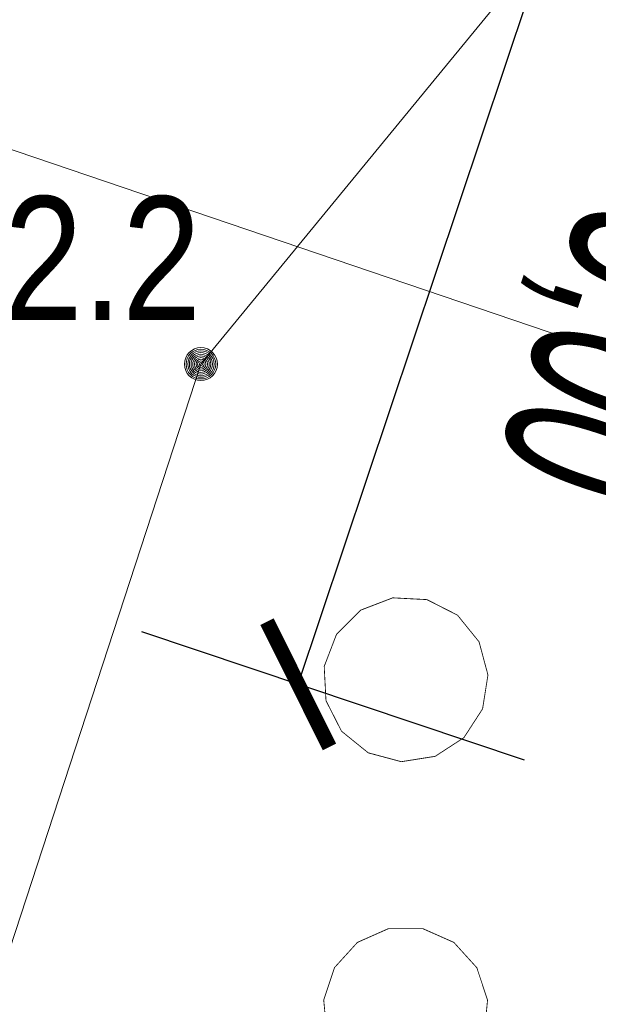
# Model space of a CAD drawing. Header units: metres. Extents: x 6599773 to 13199707, y 5688499 to 11377233.
# Tile 199 of 256: x 6599986.91 to 6599990.42, y 5689002.7 to 5689008.67. Entities that reach past the tile are written whole.
import ezdxf
from ezdxf.enums import TextEntityAlignment as Align

# ---------------------------------------------------------------- set-up
doc = ezdxf.new("R2010")
doc.units = ezdxf.units.M
doc.header["$MEASUREMENT"] = 0
doc.linetypes.add('1', pattern=[0])
doc.layers.get('0').update_dxf_attribs({"linetype": 'CONTINUOUS', "lineweight": 5})
doc.layers.get('Defpoints').update_dxf_attribs({"linetype": 'CONTINUOUS', "lineweight": 9})
for name, color, linetype, lineweight in [('_kolor chodnik', 50, '1', 0), ('_kolor zjazdy kostka', 7, '1', 0), ('_kolor ścieżka', 10, '1', 0), ('_opis zjazdy', 7, '1', 18), ('_opiszjazd', 7, '1', 20), ('OTR_T_1', 7, 'CONTINUOUS', 5), ('OTZ_L_1', 7, 'CONTINUOUS', 5)]:
    doc.layers.add(name, color=color, linetype=linetype, lineweight=lineweight)
doc.layers.add('_kolor jezdnia', color=7, linetype='1', lineweight=0, true_color=0x00dbdb)
doc.layers.add('_kolor pobocze', color=7, linetype='1', lineweight=0, true_color=0xff66ff)
doc.styles.add('opis', font='ARIALN.TTF', dxfattribs={"width": 0.7, "height": 1.1})
doc.styles.add('STYL_ARIAL', font='ARIALN.TTF', dxfattribs={"width": 0.75, "oblique": 0.1})
doc.dimstyles.new('opi', dxfattribs={"dimtxt": 1.1, "dimasz": 0.6, "dimexe": 1, "dimexo": 1, "dimgap": 0.5, "dimtad": 1, "dimzin": 1, "dimtxsty": 'opis', "dimblk": 'ARCHTICK', "dimcen": 2.5, "dimadec": 3, "dimazin": 0, "dimtfac": 1, "dimtmove": 0, "dimatfit": 3, "dimfxl": 1, "dimarcsym": 0})
pattern_1 = [(45, (0, 0), (-0.1767766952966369, 0.1767766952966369), []), (135, (0, 0), (-0.1767766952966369, -0.1767766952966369), [])]

# ---------------------------------------------------------------- blocks, each defined once
blk = doc.blocks.new('_ArchTick')
at = {"color": 0, "linetype": 'ByBlock', "const_width": 0.15}
blk.add_lwpolyline([(-0.5, -0.5), (0.5, 0.5)], dxfattribs=at)
blk = doc.blocks.new('*D320')
at = {"layer": '_opis zjazdy', "color": 0, "lineweight": -2, "transparency": 16777216}
for p, q in [((6599991.562727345, 5689008.92279909), (6599989.242892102, 5689009.699356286)), ((6599988.604003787, 5689004.640520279), (6599990.191172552, 5689009.381922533)), ((6599989.97555858, 5689004.181396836), (6599987.655723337, 5689004.957954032))]:
    blk.add_line(p, q, dxfattribs=at)
at = {"layer": 'Defpoints', "color": 0, "transparency": 16777216}
for p in [(6599990.191172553, 5689009.381922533), (6599992.511007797, 5689008.605365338), (6599990.923839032, 5689003.863963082)]:
    blk.add_point(p, dxfattribs=at)
at = {"layer": '_opis zjazdy', "color": 0, "lineweight": -2, "transparency": 16777216, "xscale": 0.6, "yscale": 0.6, "zscale": 0.6}
for p, rotation in [((6599990.191172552, 5689009.381922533), 71.49220007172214), ((6599988.604003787, 5689004.640520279), 251.4922000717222)]:
    blk.add_blockref('_ArchTick', p, dxfattribs=dict(at, rotation=rotation))
at = {"layer": '_opis zjazdy', "color": 0, "transparency": 16777216, "insert": (6599990.49858964, 5689006.642664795), "char_height": 1.1, "attachment_point": 5, "rotation": 251.49220007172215, "style": 'opis'}
blk.add_mtext('5,00', dxfattribs=at)
blk = doc.blocks.new('801')
at = {"color": 0}
for radius in [0.1, 0.09, 0.08, 0.07, 0.06, 0.05, 0.04, 0.03, 0.02, 0.01]:
    blk.add_circle((0, 0), radius, dxfattribs=at)
blk = doc.blocks.new('2_OTZK')
at = {"color": 7, "const_width": 0.005000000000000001}
for points in [[(-0.6431084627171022, 0.6411612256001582), (-0.8175084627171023, 0.5279612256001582), (-1.022908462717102, 0.4954612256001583), (-1.223708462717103, 0.5492612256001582), (-1.385308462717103, 0.6800612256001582), (-1.479708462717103, 0.8653612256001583), (-1.490508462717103, 1.072961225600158), (-1.416008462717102, 1.267061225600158), (-1.269008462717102, 1.414061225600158), (-1.074908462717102, 1.488561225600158), (-0.8673084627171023, 1.477761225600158), (-0.6820084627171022, 1.383361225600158), (-0.5512084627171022, 1.221761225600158), (-0.4974084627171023, 1.020961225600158), (-0.5299084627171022, 0.8155612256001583), (-0.6431084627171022, 0.6411612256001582)], [(0.6282915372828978, 0.6640612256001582), (0.5264915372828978, 0.8442612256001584), (0.5063915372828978, 1.050261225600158), (0.5714915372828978, 1.246761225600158), (0.7104915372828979, 1.400161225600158), (0.8997915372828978, 1.483961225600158), (1.106791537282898, 1.483961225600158), (1.296091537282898, 1.400161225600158), (1.435091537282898, 1.246761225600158), (1.500191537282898, 1.050261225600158), (1.480091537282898, 0.8442612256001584), (1.378291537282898, 0.6640612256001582)], [(-1.372308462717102, -1.335238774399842), (-1.473808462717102, -1.154938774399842), (-1.493508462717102, -0.9491387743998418), (-1.428308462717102, -0.7528387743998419), (-1.289208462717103, -0.5997387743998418), (-1.100108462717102, -0.5160387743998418), (-0.8933084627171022, -0.5160387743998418), (-0.7042084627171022, -0.5997387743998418), (-0.5651084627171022, -0.7528387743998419), (-0.4999084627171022, -0.9491387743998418), (-0.5196084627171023, -1.154938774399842), (-0.6211084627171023, -1.335238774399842)], [(0.6496915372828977, -0.6516387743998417), (0.8240915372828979, -0.5384387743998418), (1.029491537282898, -0.5059387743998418), (1.230291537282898, -0.5597387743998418), (1.391891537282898, -0.6905387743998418), (1.486291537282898, -0.8758387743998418), (1.497091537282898, -1.083438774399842), (1.422591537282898, -1.277538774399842), (1.275591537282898, -1.424538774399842), (1.081491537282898, -1.499038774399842), (0.8738915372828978, -1.488238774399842), (0.6885915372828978, -1.393838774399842), (0.5577915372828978, -1.232238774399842), (0.5039915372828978, -1.031438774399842), (0.5364915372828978, -0.8260387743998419), (0.6496915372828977, -0.6516387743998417)]]:
    blk.add_lwpolyline(points, dxfattribs=at)

msp = doc.modelspace()

# ---------------------------------------------------------------- hatches: boundary and pattern name
at = {"layer": '_kolor chodnik'}
h = msp.add_hatch(dxfattribs=at)
h.set_pattern_fill('ANSI37', color=256, scale=2)
h.set_pattern_definition(pattern_1)
h.paths.add_polyline_path([(6599849.938171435, 5688542.085872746), (6599852.232147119, 5688548.938742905), (6599853.573135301, 5688548.489851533), (6599853.827082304, 5688549.248475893), (6599851.793849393, 5688549.929093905), (6599849.895278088, 5688548.982823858), (6599847.823506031, 5688542.793750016)])
edge = h.paths.add_edge_path()
edge.add_line((6600018.106075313, 5689087.454911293), (6600022.42781917, 5689091.229234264))
edge.add_line((6600022.42781917, 5689091.229234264), (6600020.233254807, 5689093.742094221))
edge.add_line((6600020.233254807, 5689093.742094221), (6600017.159471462, 5689091.057656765))
edge.add_arc((6600023.275194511, 5689085.3851404), 8.341433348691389, 137.1531559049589, 148.8016577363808)
edge.add_line((6600016.140105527, 5689089.706021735), (6600018.106075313, 5689087.454911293))
h.paths.add_polyline_path([(6600038.501784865, 5689187.592294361), (6600037.906968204, 5689187.700586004), (6600037.63829624, 5689186.224843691), (6600038.240083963, 5689186.115282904)])
h.paths.add_polyline_path([(6600069.098302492, 5689360.276020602), (6600068.321239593, 5689360.413462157), (6600068.064048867, 5689358.936495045), (6600068.836639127, 5689358.799546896)])
h.paths.add_polyline_path([(6600082.393785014, 5689362.950258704), (6600082.941124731, 5689366.103121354), (6600081.481377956, 5689366.361351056), (6600080.923159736, 5689363.210828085)])
h.paths.add_polyline_path([(6600074.022236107, 5689388.065861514), (6600072.983907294, 5689388.249860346), (6600072.723374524, 5689386.77253894), (6600073.760538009, 5689386.588865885)])
h.paths.add_polyline_path([(6600105.613104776, 5689486.405659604), (6600106.749499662, 5689489.711933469), (6600105.298891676, 5689490.233346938), (6600104.143487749, 5689486.917306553)], flags=17)
h.paths.add_polyline_path([(6600132.519778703, 5689678.737346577), (6600131.761827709, 5689678.896110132), (6600131.444670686, 5689677.429261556), (6600132.212256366, 5689677.269208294)])
h.paths.add_polyline_path([(6600156.649397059, 5689798.7449027), (6600156.48800471, 5689797.958860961), (6600157.450195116, 5689797.757316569), (6600157.615023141, 5689798.542205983)])
h.paths.add_polyline_path([(6600189.055358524, 5689948.643107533), (6600187.902868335, 5689948.884512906), (6600187.600024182, 5689947.417400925), (6600188.748131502, 5689947.176379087)])
edge = h.paths.add_edge_path()
edge.add_line((6600204.459383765, 5690032.969035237), (6600204.153258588, 5690031.227801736))
edge.add_arc((6600202.328347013, 5690027.299936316), 4.331100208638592, 41.85300125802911, 65.08011549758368, ccw=False)
edge.add_arc((6600032.90393149, 5690051.979071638), 174.020003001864, 352.8070218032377, 353.495463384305)
edge.add_arc((6600202.372679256, 5690027.343587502), 5.999999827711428, 55.12102442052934, 69.64815978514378)
edge = h.paths.add_edge_path()
edge.add_line((6600205.046027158, 5690040.265402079), (6600204.972740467, 5690038.483452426))
edge.add_arc((6600203.986269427, 5690044.401803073), 5.999999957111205, 279.4630688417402, 294.9140560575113)
edge.add_line((6600206.513819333, 5690038.960158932), (6600206.607027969, 5690041.030672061))
edge.add_arc((6600203.986269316, 5690044.401803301), 4.270000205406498, 284.3702444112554, 307.86193139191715, ccw=False)
edge = h.paths.add_edge_path()
edge.add_arc((6600203.547470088, 5690044.558759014), 6.446878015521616, 324.4350091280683, 356.2013368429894, ccw=False)
edge.add_arc((6600203.986269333, 5690044.401803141), 6.00000007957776, 323.2169970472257, 357.4193489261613)
h.paths.add_polyline_path([(6600208.910055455, 5690121.713696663), (6600208.146285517, 5690121.748120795), (6600207.125602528, 5690121.794124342), (6600209.971605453, 5690121.665851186)])
edge = h.paths.add_edge_path()
edge.add_line((6600238.769818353, 5690481.648294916), (6600240.338176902, 5690490.873746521))
edge.add_line((6600240.338176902, 5690490.873746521), (6600241.251295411, 5690510.829461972))
edge.add_line((6600241.251295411, 5690510.829461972), (6600239.524022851, 5690510.928942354))
edge.add_line((6600239.524022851, 5690510.928942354), (6600238.633343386, 5690491.167757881))
edge.add_line((6600238.633343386, 5690491.167757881), (6600234.579716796, 5690467.661262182))
edge.add_line((6600234.579716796, 5690467.661262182), (6600234.449796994, 5690464.966873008))
edge.add_arc((6600242.443669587, 5690464.607462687), 8.00194818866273, 177.4256738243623, 268.2543056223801)
edge.add_line((6600242.199903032, 5690456.609228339), (6600242.216657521, 5690457.359274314))
edge.add_line((6600242.216657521, 5690457.359274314), (6600242.305257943, 5690458.836738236))
edge.add_arc((6600242.444504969, 5690464.607952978), 5.772894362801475, 177.0298084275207, 268.6178439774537, ccw=False)
edge.add_line((6600236.679365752, 5690464.907083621), (6600236.951876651, 5690470.95443634))
edge.add_line((6600236.951876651, 5690470.95443634), (6600238.150786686, 5690478.210832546))
edge.add_line((6600238.150786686, 5690478.210832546), (6600238.769818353, 5690481.648294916))
h.paths.add_polyline_path([(6600238.769818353, 5690481.648294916), (6600238.150786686, 5690478.210832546), (6600239.670056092, 5690477.930590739), (6600240.266710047, 5690481.376366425)], flags=17)
edge = h.paths.add_edge_path()
edge.add_line((6600223.366500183, 5690460.339976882), (6600223.276803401, 5690457.948865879))
edge.add_arc((6600221.105749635, 5690465.64864014), 7.999999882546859, 285.7465040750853, 299.8464885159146)
edge.add_line((6600225.08717264, 5690458.709744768), (6600225.240084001, 5690461.623695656))
edge.add_arc((6600221.105749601, 5690465.648640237), 5.769999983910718, 293.06724420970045, 315.7681070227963, ccw=False)
edge = h.paths.add_edge_path()
edge.add_arc((6600220.025145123, 5690444.676291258), 5.77000016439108, 37.996647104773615, 59.94382588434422, ccw=False)
edge.add_line((6600224.572175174, 5690448.22839199), (6600224.817793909, 5690451.081798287))
edge.add_arc((6600220.025145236, 5690444.676291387), 7.999999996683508, 53.19588653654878, 68.15166733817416)
edge.add_line((6600223.00235276, 5690452.101669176), (6600222.91504296, 5690449.670427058))
edge = h.paths.add_edge_path()
edge.add_arc((6600221.105749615, 5690465.648640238), 7.999999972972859, 328.0222308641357, 357.0132597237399)
edge.add_line((6600229.094882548, 5690465.23180147), (6600229.218816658, 5690467.593604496))
edge.add_line((6600229.218816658, 5690467.593604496), (6600228.218919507, 5690467.645774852))
edge.add_line((6600228.218919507, 5690467.645774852), (6600227.891778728, 5690461.411918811))
h.paths.add_polyline_path([(6600200.980142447, 5690012.236744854), (6600202.31727834, 5690011.956662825), (6600202.522293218, 5690012.935421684), (6600201.182321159, 5690013.216097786)])
h.paths.add_polyline_path([(6600196.457878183, 5689983.98337835), (6600195.202332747, 5689984.246370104), (6600194.899091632, 5689982.777335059), (6600196.150355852, 5689982.515240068)])
edge = h.paths.add_edge_path()
edge.add_line((6600112.305909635, 5689517.99101877), (6600112.691041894, 5689519.807934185))
edge.add_line((6600112.691041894, 5689519.807934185), (6600113.245521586, 5689522.423769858))
edge.add_line((6600113.245521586, 5689522.423769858), (6600111.553124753, 5689522.782507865))
edge.add_line((6600111.553124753, 5689522.782507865), (6600107.405864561, 5689503.217226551))
edge.add_line((6600107.405864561, 5689503.217226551), (6600099.494506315, 5689480.361667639))
edge.add_line((6600099.494506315, 5689480.361667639), (6600099.182814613, 5689478.891218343))
edge.add_arc((6600107.008997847, 5689477.232359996), 8.000059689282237, 168.0325629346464, 257.7529108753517)
edge.add_line((6600105.311960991, 5689469.414366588), (6600105.784990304, 5689471.593619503))
edge.add_arc((6600107.008927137, 5689477.232314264), 5.769999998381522, 168.0321375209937, 257.7533362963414, ccw=False)
edge.add_line((6600101.364343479, 5689478.42879883), (6600101.647245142, 5689479.76342708))
edge.add_line((6600101.647245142, 5689479.76342708), (6600104.143487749, 5689486.917306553))
edge.add_line((6600104.143487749, 5689486.917306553), (6600105.298891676, 5689490.233346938))
edge.add_line((6600105.298891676, 5689490.233346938), (6600108.240043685, 5689498.809726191))
edge.add_line((6600108.240043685, 5689498.809726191), (6600112.305909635, 5689517.99101877))
h.paths.add_polyline_path([(6600136.009573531, 5689645.499114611), (6600138.333647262, 5689645.012304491), (6600138.661671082, 5689646.578318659), (6600134.869459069, 5689647.372651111)])
at = {"layer": '_kolor jezdnia'}
h = msp.add_hatch(dxfattribs=at)
h.set_pattern_fill('ANSI37', color=256, scale=2.2)
h.set_pattern_definition([(311.9999999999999, (0, 0), (0.2043648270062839, 0.1840109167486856), []), (41.99999999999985, (0, 0), (-0.1840109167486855, 0.2043648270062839), [])])
edge = h.paths.add_edge_path()
edge.add_line((6599833.066047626, 5688539.933393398), (6599850.649511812, 5688527.983462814))
edge.add_arc((6599857.337592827, 5688536.653968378), 10.95025544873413, 169.5012687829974, 232.3548431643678, ccw=False)
edge.add_arc((6599858.085851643, 5688536.618142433), 11.69295282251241, 162.2507788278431, 169.9967502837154, ccw=False)
edge.add_line((6599846.949484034, 5688540.182754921), (6599847.823506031, 5688542.793750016))
edge.add_line((6599847.823506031, 5688542.793750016), (6599849.895278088, 5688548.982823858))
edge.add_line((6599849.895278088, 5688548.982823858), (6599852.434748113, 5688556.56906746))
edge.add_line((6599852.434748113, 5688556.56906746), (6599928.48625871, 5688783.760284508))
edge.add_line((6599928.48625871, 5688783.760284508), (6599931.025728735, 5688791.34652811))
edge.add_line((6599931.025728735, 5688791.34652811), (6599996.657773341, 5688987.411326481))
edge.add_line((6599996.657773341, 5688987.411326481), (6599999.197243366, 5688994.997570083))
edge.add_line((6599999.197243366, 5688994.997570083), (6600021.930100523, 5689062.908193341))
edge.add_line((6600021.930100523, 5689062.908193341), (6600017.620224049, 5689067.371531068))
edge.add_line((6600017.620224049, 5689067.371531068), (6600016.714558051, 5689064.654078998))
edge.add_line((6600016.714558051, 5689064.654078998), (6600012.423620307, 5689051.835617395))
edge.add_line((6600012.423620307, 5689051.835617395), (6600009.884150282, 5689044.249373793))
edge.add_line((6600009.884150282, 5689044.249373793), (6599977.53516164, 5688947.612159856))
edge.add_line((6599977.53516164, 5688947.612159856), (6599974.995691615, 5688940.025916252))
edge.add_line((6599974.995691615, 5688940.025916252), (6599942.096912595, 5688841.746295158))
edge.add_line((6599942.096912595, 5688841.746295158), (6599939.557442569, 5688834.160051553))
edge.add_line((6599939.557442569, 5688834.160051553), (6599882.679288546, 5688664.246042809))
edge.add_line((6599882.679288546, 5688664.246042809), (6599880.139818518, 5688656.659799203))
edge.add_line((6599880.139818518, 5688656.659799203), (6599852.464543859, 5688573.984527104))
edge.add_line((6599852.464543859, 5688573.984527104), (6599842.470137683, 5688544.127903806))
edge.add_arc((6599835.706422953, 5688546.652910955), 7.219660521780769, 248.54809133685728, 339.52856074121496, ccw=False)
h.paths.add_polyline_path([(6600044.653202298, 5689172.271628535), (6600046.276244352, 5689181.431901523), (6600047.759199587, 5689189.801539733), (6600051.0603021, 5689208.432603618), (6600052.368792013, 5689215.817578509), (6600054.808584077, 5689229.587499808), (6600056.11707399, 5689236.972474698), (6600057.346666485, 5689243.912161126), (6600058.655146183, 5689251.297078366), (6600058.831439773, 5689252.292060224), (6600060.098987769, 5689259.445963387), (6600060.139929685, 5689259.677035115), (6600061.407468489, 5689266.830886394), (6600072.329030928, 5689328.470998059), (6600073.637511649, 5689335.855921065), (6600077.337304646, 5689356.73715072), (6600078.820259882, 5689365.106788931), (6600081.142794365, 5689378.214921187), (6600082.53851694, 5689386.092227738), (6600095.187867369, 5689457.483787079), (6600091.082877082, 5689465.8405575), (6600089.043088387, 5689454.328211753), (6600087.870641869, 5689447.711051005), (6600087.560133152, 5689445.958573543), (6600086.562151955, 5689440.326076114), (6600082.433200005, 5689417.022719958), (6600080.95024477, 5689408.65308175), (6600077.202698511, 5689387.502337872), (6600075.719743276, 5689379.132699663), (6600073.469199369, 5689366.430874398), (6600071.986244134, 5689358.061236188), (6600069.986864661, 5689346.776955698), (6600068.591142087, 5689338.899649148), (6600065.559290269, 5689321.78820693), (6600064.163567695, 5689313.91090038), (6600059.719426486, 5689288.828650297), (6600058.323703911, 5689280.951343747), (6600057.563846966, 5689276.662793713), (6600056.168124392, 5689268.785487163), (6600054.804920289, 5689261.091711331), (6600053.409197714, 5689253.214404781), (6600053.264817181, 5689252.399536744), (6600051.869094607, 5689244.522230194), (6600051.183555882, 5689240.653124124), (6600049.787833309, 5689232.775817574), (6600046.593849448, 5689214.749319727), (6600045.198126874, 5689206.872013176), (6600044.41754409, 5689202.466488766), (6600042.934588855, 5689194.096850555), (6600036.429952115, 5689157.38538759), (6600034.94699688, 5689149.01574938), (6600030.579776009, 5689124.367629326), (6600027.529365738, 5689107.151445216), (6600024.895072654, 5689094.014582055), (6600030.583685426, 5689094.264316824), (6600032.945013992, 5689106.191885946), (6600043.170247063, 5689163.901990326)])
edge = h.paths.add_edge_path()
edge.add_line((6600111.106812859, 5689535.144351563), (6600111.256844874, 5689535.85214863))
edge.add_line((6600111.256844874, 5689535.85214863), (6600112.915748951, 5689543.678261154))
edge.add_line((6600112.915748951, 5689543.678261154), (6600117.304772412, 5689564.384094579))
edge.add_line((6600117.304772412, 5689564.384094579), (6600119.067357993, 5689572.699339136))
edge.add_line((6600119.067357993, 5689572.699339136), (6600120.087667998, 5689577.512794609))
edge.add_line((6600120.087667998, 5689577.512794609), (6600121.64289057, 5689584.849775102))
edge.add_line((6600121.64289057, 5689584.849775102), (6600128.436769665, 5689616.900852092))
edge.add_line((6600128.436769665, 5689616.900852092), (6600129.991992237, 5689624.237832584))
edge.add_line((6600129.991992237, 5689624.237832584), (6600132.660554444, 5689636.827148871))
edge.add_line((6600132.660554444, 5689636.827148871), (6600133.208838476, 5689639.444704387))
edge.add_line((6600133.208838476, 5689639.444704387), (6600134.848957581, 5689647.274775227))
edge.add_line((6600134.848957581, 5689647.274775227), (6600138.97649476, 5689666.979995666))
edge.add_line((6600138.97649476, 5689666.979995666), (6600140.51410642, 5689674.320687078))
edge.add_line((6600140.51410642, 5689674.320687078), (6600145.209128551, 5689696.735129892))
edge.add_line((6600145.209128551, 5689696.735129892), (6600146.746740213, 5689704.075821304))
edge.add_line((6600146.746740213, 5689704.075821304), (6600151.462308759, 5689726.588354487))
edge.add_line((6600151.462308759, 5689726.588354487), (6600152.999920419, 5689733.929045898))
edge.add_line((6600152.999920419, 5689733.929045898), (6600155.244070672, 5689744.642813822))
edge.add_line((6600155.244070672, 5689744.642813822), (6600156.781682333, 5689751.983505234))
edge.add_line((6600156.781682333, 5689751.983505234), (6600161.635515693, 5689775.156126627))
edge.add_line((6600161.635515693, 5689775.156126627), (6600163.378142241, 5689783.475576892))
edge.add_line((6600163.378142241, 5689783.475576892), (6600163.850769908, 5689785.731942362))
edge.add_line((6600163.850769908, 5689785.731942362), (6600167.028500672, 5689800.90270461))
edge.add_line((6600167.028500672, 5689800.90270461), (6600179.490888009, 5689860.399222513))
edge.add_line((6600179.490888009, 5689860.399222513), (6600181.233514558, 5689868.718672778))
edge.add_line((6600181.233514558, 5689868.718672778), (6600181.84713393, 5689871.648144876))
edge.add_line((6600181.84713393, 5689871.648144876), (6600183.38474559, 5689878.988836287))
edge.add_line((6600183.38474559, 5689878.988836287), (6600184.935818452, 5689886.393792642))
edge.add_line((6600184.935818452, 5689886.393792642), (6600186.575937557, 5689894.223863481))
edge.add_line((6600186.575937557, 5689894.223863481), (6600194.051338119, 5689929.912074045))
edge.add_line((6600194.051338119, 5689929.912074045), (6600195.691457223, 5689937.742144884))
edge.add_line((6600195.691457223, 5689937.742144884), (6600202.915799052, 5689972.231779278))
edge.add_line((6600202.915799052, 5689972.231779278), (6600204.555918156, 5689980.061850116))
edge.add_line((6600204.555918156, 5689980.061850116), (6600206.062781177, 5689987.255744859))
edge.add_line((6600206.062781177, 5689987.255744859), (6600207.702900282, 5689995.085815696))
edge.add_line((6600207.702900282, 5689995.085815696), (6600210.232559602, 5690007.162628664))
edge.add_line((6600210.232559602, 5690007.162628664), (6600211.694938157, 5690014.144150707))
edge.add_arc((6600028.177652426, 5690052.584442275), 187.5000004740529, 348.1696294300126, 357.4195276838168)
edge.add_line((6600215.487522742, 5690044.142720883), (6600208.310270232, 5690026.480446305))
edge.add_arc((6600032.903933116, 5690051.97907145), 177.2500013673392, 348.1696294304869, 351.7289130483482, ccw=False)
edge.add_line((6600206.38894146, 5690015.640182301), (6600205.966941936, 5690013.625519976))
edge.add_line((6600205.966941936, 5690013.625519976), (6600204.326822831, 5690005.795449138))
edge.add_line((6600204.326822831, 5690005.795449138), (6600197.076961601, 5689971.183982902))
edge.add_line((6600197.076961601, 5689971.183982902), (6600195.334335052, 5689962.864532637))
edge.add_line((6600195.334335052, 5689962.864532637), (6600193.44722506, 5689953.855305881))
edge.add_line((6600193.44722506, 5689953.855305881), (6600191.909227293, 5689946.512771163))
edge.add_line((6600191.909227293, 5689946.512771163), (6600185.49684423, 5689915.899498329))
edge.add_line((6600185.49684423, 5689915.899498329), (6600183.856521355, 5689908.068454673))
edge.add_line((6600183.856521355, 5689908.068454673), (6600182.066605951, 5689899.523243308))
edge.add_line((6600182.066605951, 5689899.523243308), (6600180.32407057, 5689891.204228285))
edge.add_line((6600180.32407057, 5689891.204228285), (6600174.320344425, 5689862.541919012))
edge.add_line((6600174.320344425, 5689862.541919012), (6600172.577809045, 5689854.222903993))
edge.add_line((6600172.577809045, 5689854.222903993), (6600163.663810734, 5689811.666703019))
edge.add_line((6600163.663810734, 5689811.666703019), (6600162.023782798, 5689803.837067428))
edge.add_line((6600162.023782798, 5689803.837067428), (6600160.924220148, 5689798.587659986))
edge.add_line((6600160.924220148, 5689798.587659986), (6600159.279208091, 5689790.734229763))
edge.add_line((6600159.279208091, 5689790.734229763), (6600157.107250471, 5689780.365115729))
edge.add_line((6600157.107250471, 5689780.365115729), (6600155.462238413, 5689772.511685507))
edge.add_line((6600155.462238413, 5689772.511685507), (6600153.380318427, 5689762.572418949))
edge.add_line((6600153.380318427, 5689762.572418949), (6600151.735124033, 5689754.718118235))
edge.add_line((6600151.735124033, 5689754.718118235), (6600148.586504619, 5689739.686336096))
edge.add_line((6600148.586504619, 5689739.686336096), (6600146.885007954, 5689731.563243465))
edge.add_line((6600146.885007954, 5689731.563243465), (6600141.75088822, 5689707.052510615))
edge.add_line((6600141.75088822, 5689707.052510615), (6600140.110896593, 5689699.223048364))
edge.add_line((6600140.110896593, 5689699.223048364), (6600133.483561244, 5689667.583574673))
edge.add_line((6600133.483561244, 5689667.583574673), (6600131.860394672, 5689659.834436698))
edge.add_line((6600131.860394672, 5689659.834436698), (6600131.740984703, 5689659.26436315))
edge.add_line((6600131.740984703, 5689659.26436315), (6600130.117814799, 5689651.515209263))
edge.add_line((6600130.117814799, 5689651.515209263), (6600127.278733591, 5689637.961189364))
edge.add_line((6600127.278733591, 5689637.961189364), (6600126.924568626, 5689636.290366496))
edge.add_line((6600126.924568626, 5689636.290366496), (6600125.166244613, 5689627.995226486))
edge.add_line((6600125.166244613, 5689627.995226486), (6600118.009503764, 5689594.232298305))
edge.add_line((6600118.009503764, 5689594.232298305), (6600116.251179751, 5689585.937158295))
edge.add_line((6600116.251179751, 5689585.937158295), (6600113.665314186, 5689573.737975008))
edge.add_line((6600113.665314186, 5689573.737975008), (6600111.898534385, 5689565.402943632))
edge.add_line((6600111.898534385, 5689565.402943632), (6600104.889982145, 5689532.33911599))
edge.add_line((6600104.889982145, 5689532.33911599), (6600103.226635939, 5689524.492047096))
edge.add_line((6600103.226635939, 5689524.492047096), (6600096.623876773, 5689493.342605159))
edge.add_line((6600096.623876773, 5689493.342605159), (6600094.968986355, 5689485.53542763))
edge.add_line((6600094.968986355, 5689485.53542763), (6600094.300101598, 5689482.379870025))
edge.add_line((6600094.300101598, 5689482.379870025), (6600099.182814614, 5689478.891218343))
edge.add_line((6600099.182814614, 5689478.891218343), (6600099.494506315, 5689480.361667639))
edge.add_line((6600099.494506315, 5689480.361667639), (6600111.106812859, 5689535.144351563))
edge = h.paths.add_edge_path()
edge.add_arc((6600239.213891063, 5690851.4003676), 10.0000000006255, -2.8342403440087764, 76.13703556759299, ccw=False)
edge.add_line((6600249.201658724, 5690850.905901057), (6600249.082723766, 5690848.503524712))
edge.add_line((6600249.082723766, 5690848.503524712), (6600247.016487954, 5690806.767468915))
edge.add_line((6600247.016487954, 5690806.767468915), (6600246.092398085, 5690789.152178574))
edge.add_line((6600246.092398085, 5690789.152178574), (6600233.768116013, 5690572.015170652))
edge.add_line((6600233.768116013, 5690572.015170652), (6600228.959056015, 5690465.29620206))
edge.add_line((6600228.959056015, 5690465.29620206), (6600234.588724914, 5690465.017134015))
edge.add_line((6600234.588724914, 5690465.017134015), (6600239.26254019, 5690571.767576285))
edge.add_line((6600239.26254019, 5690571.767576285), (6600252.505038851, 5690806.400146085))
edge.add_line((6600252.505038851, 5690806.400146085), (6600254.569211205, 5690848.094521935))
edge.add_arc((6600262.559425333, 5690847.6989487), 7.999999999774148, 76.13703557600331, 177.1657596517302, ccw=False)
edge.add_line((6600264.476229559, 5690855.465921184), (6600241.609896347, 5690861.109083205))
edge = h.paths.add_edge_path()
edge.add_line((6600250.031475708, 5690451.625307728), (6600250.231741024, 5690455.772579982))
edge.add_line((6600250.231741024, 5690455.772579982), (6600246.257763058, 5690456.417303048))
edge.add_line((6600246.257763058, 5690456.417303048), (6600242.171761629, 5690456.61060902))
edge.add_arc((6600242.563100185, 5690464.586983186), 7.985968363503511, 176.9123644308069, 267.1911945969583, ccw=False)
edge.add_line((6600234.588724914, 5690465.017134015), (6600228.959056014, 5690465.29620206))
edge.add_arc((6600220.965133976, 5690465.657286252), 8.002072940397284, 267.8289300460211, 357.413716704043, ccw=False)
edge.add_line((6600220.661989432, 5690457.660957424), (6600212.406915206, 5690458.119572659))
edge.add_line((6600212.406915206, 5690458.119572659), (6600208.431872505, 5690457.817501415))
edge.add_line((6600208.431872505, 5690457.817501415), (6600208.233912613, 5690454.548331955))
edge.add_line((6600208.233912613, 5690454.548331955), (6600212.129565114, 5690453.127270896))
edge.add_line((6600212.129565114, 5690453.127270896), (6600218.640548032, 5690452.76554962))
edge.add_line((6600218.640548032, 5690452.76554962), (6600216.486747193, 5690452.885205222))
edge.add_line((6600216.486747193, 5690452.885205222), (6600220.46890539, 5690452.663974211))
edge.add_arc((6600220.025145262, 5690444.676291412), 7.999999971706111, -0.3386579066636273, 86.8201700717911, ccw=False)
edge.add_line((6600228.025005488, 5690444.629006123), (6600227.803602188, 5690439.649256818))
edge.add_line((6600227.803602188, 5690439.649256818), (6600226.885525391, 5690435.936828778))
edge.add_line((6600226.885525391, 5690435.936828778), (6600225.534849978, 5690405.967249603))
edge.add_line((6600225.534849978, 5690405.967249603), (6600226.115199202, 5690402.187514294))
edge.add_line((6600226.115199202, 5690402.187514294), (6600213.445139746, 5690121.008786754))
edge.add_line((6600213.445139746, 5690121.008786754), (6600213.352800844, 5690118.960058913))
edge.add_line((6600213.352800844, 5690118.960058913), (6600209.980184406, 5690044.131649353))
edge.add_arc((6600203.986269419, 5690044.401803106), 5.999999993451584, 257.4162346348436, 357.41934921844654, ccw=False)
edge.add_line((6600202.679069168, 5690038.545931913), (6600201.589735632, 5690033.666039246))
edge.add_line((6600201.589735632, 5690033.666039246), (6600203.67987942, 5690033.199458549))
edge.add_arc((6600202.372679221, 5690027.343587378), 5.999999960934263, -8.27108729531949, 77.41623506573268, ccw=False)
edge.add_line((6600208.310270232, 5690026.480446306), (6600215.487522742, 5690044.142720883))
edge.add_line((6600215.487522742, 5690044.142720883), (6600216.199687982, 5690059.944661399))
edge.add_line((6600216.199687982, 5690059.944661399), (6600216.537356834, 5690067.437056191))
edge.add_line((6600216.537356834, 5690067.437056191), (6600223.893528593, 5690230.66011469))
edge.add_line((6600223.893528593, 5690230.66011469), (6600224.231197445, 5690238.152509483))
edge.add_line((6600224.231197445, 5690238.152509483), (6600233.507835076, 5690443.987992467))
edge.add_arc((6600241.499722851, 5690443.627812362), 7.999999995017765, 87.29208981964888, 177.4195277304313, ccw=False)
edge.add_line((6600241.877677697, 5690451.618879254), (6600246.021541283, 5690451.422886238))
edge.add_line((6600246.021541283, 5690451.422886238), (6600246.427694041, 5690451.443388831))
edge.add_line((6600246.427694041, 5690451.443388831), (6600246.793970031, 5690451.461878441))
edge.add_line((6600246.793970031, 5690451.461878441), (6600250.031475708, 5690451.625307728))
edge = h.paths.add_edge_path()
edge.add_line((6600007.33756506, 5689086.20374581), (6600006.980466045, 5689080.740822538))
edge.add_line((6600006.980466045, 5689080.740822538), (6600007.229745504, 5689080.720859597))
edge.add_line((6600007.229745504, 5689080.720859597), (6600008.093335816, 5689080.601653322))
edge.add_line((6600008.093335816, 5689080.601653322), (6600008.702681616, 5689080.53831051))
edge.add_arc((6600008.140193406, 5689070.554142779), 9.999999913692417, -18.557800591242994, 86.77547804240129, ccw=False)
edge.add_line((6600017.620224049, 5689067.371531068), (6600021.930100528, 5689062.908193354))
edge.add_arc((6599734.83819726, 5689159.011261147), 302.7499967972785, 341.4922000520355, 343.8640860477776)
edge.add_arc((6600034.895369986, 5689072.315877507), 9.581213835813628, 98.63328270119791, 164.5273290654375, ccw=False)
edge.add_line((6600033.457137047, 5689081.788529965), (6600033.832640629, 5689081.798737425))
edge.add_line((6600033.832640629, 5689081.798737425), (6600034.422462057, 5689082.05700874))
edge.add_line((6600034.422462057, 5689082.05700874), (6600036.833623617, 5689082.139040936))
edge.add_line((6600036.833623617, 5689082.139040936), (6600036.730225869, 5689087.148851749))
edge.add_line((6600036.730225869, 5689087.148851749), (6600036.579860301, 5689087.134303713))
edge.add_arc((6600036.479565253, 5689093.136286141), 6.002820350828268, 169.1687651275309, 270.9573417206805, ccw=False)
edge.add_line((6600030.583685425, 5689094.264316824), (6600024.895072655, 5689094.014582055))
edge.add_arc((6600015.200558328, 5689096.162123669), 9.929528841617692, 271.0943432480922, 347.5094668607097, ccw=False)
edge.add_arc((6600014.909438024, 5689089.646776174), 3.446070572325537, 264.4236009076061, 278.0194998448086, ccw=False)
edge.add_line((6600014.574573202, 5689086.217014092), (6600014.299554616, 5689086.232508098))
edge.add_line((6600014.299554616, 5689086.232508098), (6600010.474232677, 5689086.448019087))
edge.add_line((6600010.474232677, 5689086.448019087), (6600007.33756506, 5689086.20374581))
edge = h.paths.add_edge_path()
edge.add_line((6600105.490725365, 5689463.953528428), (6600106.927559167, 5689464.047234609))
edge.add_line((6600106.927559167, 5689464.047234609), (6600107.835, 5689468.66))
edge.add_line((6600107.835, 5689468.66), (6600105.311960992, 5689469.414366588))
edge.add_arc((6600107.008997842, 5689477.232359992), 8.000059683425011, 168.0325628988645, 257.7529109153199, ccw=False)
edge.add_line((6600099.182814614, 5689478.891218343), (6600094.300101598, 5689482.379870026))
edge.add_arc((6600586.245114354, 5689378.10423892), 502.8750369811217, 168.032376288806, 169.9522165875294)
edge.add_line((6600091.082877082, 5689465.8405575), (6600095.187867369, 5689457.483787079))
edge.add_arc((6600103.06517392, 5689456.088064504), 8.000000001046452, 77.7533362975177, 169.9524553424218, ccw=False)
edge.add_line((6600104.762140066, 5689463.906012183), (6600105.490725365, 5689463.953528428))
at = {"layer": '_kolor pobocze'}
h = msp.add_hatch(dxfattribs=at)
h.set_pattern_fill('ANSI37', color=256, scale=2)
h.set_pattern_definition(pattern_1)
edge = h.paths.add_edge_path()
edge.add_line((6600035.926965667, 5689101.56944285), (6600036.046865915, 5689102.311543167))
edge.add_arc((6600058.171848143, 5689233.778275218), 133.3154772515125, 259.4578941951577, 260.4470163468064, ccw=False)
edge.add_line((6600033.780707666, 5689102.713067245), (6600032.142559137, 5689101.847662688))
edge.add_arc((6599734.838175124, 5689159.011266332), 302.7500195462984, 347.6801154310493, 349.11639019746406, ccw=False)
edge.add_arc((6600036.478170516, 5689093.133441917), 6.000000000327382, 167.68011541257, 271.5571101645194)
edge.add_line((6600036.64121064, 5689087.1356575), (6600036.730491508, 5689087.137804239))
edge.add_line((6600036.730491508, 5689087.137804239), (6600036.71246321, 5689087.887583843))
edge.add_line((6600036.71246321, 5689087.887583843), (6600036.559840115, 5689087.884077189))
edge.add_arc((6600036.482532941, 5689093.14290691), 5.259397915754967, 170.6455005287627, 270.84221319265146, ccw=False)
edge.add_arc((6600545.796425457, 5688991.216220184), 524.6691769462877, 167.9170060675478, 168.7028219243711, ccw=False)
edge.add_line((6600032.751078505, 5689101.044345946), (6600034.011432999, 5689101.917298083))
edge.add_line((6600034.011432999, 5689101.917298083), (6600035.926965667, 5689101.56944285))
edge = h.paths.add_edge_path()
edge.add_line((6600002.828843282, 5688994.032881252), (6600003.066918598, 5688994.744091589))
edge.add_line((6600003.066918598, 5688994.744091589), (6600001.227880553, 5688995.359703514))
edge.add_line((6600001.227880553, 5688995.359703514), (6600000.55876659, 5688996.702196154))
edge.add_line((6600000.55876659, 5688996.702196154), (6600022.641310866, 5689062.67011804))
edge.add_arc((6599734.83819395, 5689159.011262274), 303.5000002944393, 341.4922000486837, 343.8640860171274)
edge.add_arc((6600035.267451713, 5689072.092773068), 9.250000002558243, 91.55711016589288, 163.8640860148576, ccw=False)
edge.add_line((6600035.016098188, 5689081.339357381), (6600036.868703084, 5689081.389717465))
edge.add_line((6600036.868703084, 5689081.389717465), (6600036.850674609, 5689082.139504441))
edge.add_line((6600036.850674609, 5689082.139504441), (6600034.995718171, 5689082.089080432))
edge.add_arc((6600035.267451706, 5689072.092773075), 9.999999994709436, 91.55711014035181, 163.8640860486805)
edge.add_arc((6599734.838192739, 5689159.011262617), 302.7500015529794, 341.4922000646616, 343.8640860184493, ccw=False)
edge.add_line((6600021.930100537, 5689062.908193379), (6599999.748942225, 5688996.6456785))
edge.add_line((6599999.748942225, 5688996.6456785), (6600000.695212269, 5688994.747107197))
edge.add_line((6600000.695212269, 5688994.747107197), (6600002.828843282, 5688994.032881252))
h.paths.add_polyline_path([(6599971.7492186, 5688907.297112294), (6599971.084233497, 5688908.631320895), (6599997.822068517, 5688988.526766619), (6599999.164561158, 5688989.195880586), (6600001.003599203, 5688988.580268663), (6600001.241674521, 5688989.291479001), (6599999.108043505, 5688990.005704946), (6599997.2094722, 5688989.059434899), (6599970.270280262, 5688908.583087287), (6599971.216550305, 5688906.684515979), (6599973.350181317, 5688905.970290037), (6599973.588256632, 5688906.681500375)])
h.paths.add_polyline_path([(6599932.504667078, 5688790.060553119), (6599931.835553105, 5688791.403045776), (6599968.343406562, 5688900.4641754), (6599969.685899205, 5688901.133289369), (6599971.524937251, 5688900.517677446), (6599971.763012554, 5688901.228887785), (6599969.629381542, 5688901.94311373), (6599967.730810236, 5688900.996843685), (6599931.025728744, 5688791.34652811), (6599931.971998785, 5688789.447956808), (6599933.988392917, 5688788.772975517), (6599934.226774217, 5688789.484136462)])
at = {"layer": '_kolor zjazdy kostka'}
h = msp.add_hatch(dxfattribs=at)
h.set_pattern_fill('ANSI37', color=256, scale=2)
h.set_pattern_definition(pattern_1)
h.paths.add_polyline_path([(6600244.137440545, 5690813.934732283), (6600242.369522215, 5690814.022127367), (6600242.097568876, 5690808.528921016), (6600243.865482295, 5690808.44142671)])
h.paths.add_polyline_path([(6600247.012128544, 5690806.679412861), (6600247.44273645, 5690815.377295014), (6600247.393289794, 5690814.378518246), (6600247.113277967, 5690808.722537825)])
h.paths.add_polyline_path([(6600242.297085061, 5690788.088808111), (6600240.958726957, 5690788.155683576), (6600240.648818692, 5690782.664569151), (6600241.987258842, 5690782.599147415)])
h.paths.add_polyline_path([(6600245.558275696, 5690780.919298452), (6600246.037231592, 5690789.405686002), (6600244.985820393, 5690788.453468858), (6600244.612601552, 5690781.981345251)])
h.paths.add_polyline_path([(6600241.348405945, 5690723.711515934), (6600242.272017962, 5690722.691689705), (6600242.749709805, 5690731.155680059), (6600241.698138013, 5690730.203317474), (6600241.472690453, 5690726.27550499)])
h.paths.add_polyline_path([(6600225.772794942, 5690394.589141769), (6600224.731429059, 5690393.637598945), (6600224.461246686, 5690387.644646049), (6600225.412923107, 5690386.603142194)])
h.paths.add_polyline_path([(6600223.012390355, 5690333.280720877), (6600223.372595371, 5690341.272607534), (6600222.32835346, 5690340.318436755), (6600222.058239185, 5690334.324941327)])
h.paths.add_polyline_path([(6600215.496388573, 5690166.390602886), (6600215.856593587, 5690174.382489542), (6600214.812834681, 5690173.428760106), (6600214.542018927, 5690167.435062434)])
h.paths.add_polyline_path([(6600212.446537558, 5690121.053392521), (6600213.399499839, 5690120.010473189), (6600213.788744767, 5690128.503024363), (6600212.745135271, 5690127.54943145)])
h.paths.add_polyline_path([(6600209.977420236, 5690121.665589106), (6600210.225142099, 5690127.162117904), (6600207.346107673, 5690127.291879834), (6600207.119593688, 5690121.794395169)])
h.paths.add_polyline_path([(6600207.950178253, 5690070.725854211), (6600204.880846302, 5690070.828947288), (6600204.643784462, 5690065.333808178), (6600207.702521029, 5690065.204598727)])
h.paths.add_polyline_path([(6600200.981479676, 5690012.236464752), (6600199.969248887, 5690007.339980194), (6600201.282587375, 5690007.064882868), (6600202.31726072, 5690011.956666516)])
h.paths.add_polyline_path([(6600193.613960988, 5689970.406358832), (6600192.398010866, 5689970.660657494), (6600191.286205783, 5689965.274578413), (6600192.486379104, 5689965.023185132)])
h.paths.add_polyline_path([(6600189.061271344, 5689948.671423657), (6600189.984133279, 5689953.050774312), (6600188.818902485, 5689953.32186217), (6600187.908781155, 5689948.91282903)])
h.paths.add_polyline_path([(6600180.976201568, 5689915.317449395), (6600179.952861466, 5689910.421322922), (6600181.008474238, 5689910.200199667), (6600182.033843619, 5689915.09540201)])
h.paths.add_polyline_path([(6600176.508279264, 5689893.538690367), (6600177.476023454, 5689893.335973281), (6600178.603605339, 5689898.719146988), (6600177.636002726, 5689898.922290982)])
h.paths.add_polyline_path([(6600179.28182965, 5689859.401159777), (6600180.522246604, 5689860.211927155), (6600181.057490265, 5689860.561775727), (6600183.598022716, 5689860.029600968), (6600184.726606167, 5689865.412570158), (6600182.186324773, 5689865.943033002), (6600181.604764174, 5689866.832779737), (6600181.024456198, 5689867.720610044)])
h.paths.add_polyline_path([(6600160.20081012, 5689810.862606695), (6600159.232772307, 5689811.065842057), (6600158.207991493, 5689806.171529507), (6600159.17573568, 5689805.968812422)])
h.paths.add_polyline_path([(6600156.493917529, 5689797.987177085), (6600155.463416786, 5689793.068691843), (6600156.431160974, 5689792.865974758), (6600157.461419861, 5689797.784520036)])
edge = h.paths.add_edge_path()
edge.add_arc((6600173.111981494, 5689800.679690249), 5.999999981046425, 204.6731153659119, 239.5411154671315, ccw=False)
edge.add_arc((6600173.162096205, 5689800.685330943), 6.047914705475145, 168.3203586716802, 204.5234866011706, ccw=False)
edge.add_line((6600167.239404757, 5689801.909666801), (6600163.65166784, 5689784.781499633))
edge.add_arc((6600169.524220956, 5689783.551410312), 5.999999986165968, 139.2146049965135, 168.1696294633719, ccw=False)
edge.add_arc((6600169.524220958, 5689783.551410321), 5.999999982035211, 96.80962310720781, 139.2146050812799, ccw=False)
edge.add_line((6600168.81279652, 5689789.509083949), (6600170.070461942, 5689795.507731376))
h.paths.add_polyline_path([(6600163.526364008, 5689776.866746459), (6600166.051243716, 5689776.337874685), (6600167.179826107, 5689781.720838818), (6600164.653945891, 5689782.24992016), (6600163.941148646, 5689783.340449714), (6600163.493329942, 5689784.025580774), (6600161.750703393, 5689775.706130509), (6600162.438017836, 5689776.155376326)])
h.paths.add_polyline_path([(6600152.614191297, 5689774.643430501), (6600153.639138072, 5689779.536616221), (6600152.646757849, 5689779.74492896), (6600151.646447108, 5689774.846147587)])
h.paths.add_polyline_path([(6600150.121074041, 5689767.466820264), (6600148.177624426, 5689758.167954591), (6600149.115997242, 5689757.971390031), (6600151.066362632, 5689767.268392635)])
h.paths.add_polyline_path([(6600142.970741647, 5689739.332500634), (6600141.888449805, 5689734.142420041), (6600144.036614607, 5689733.695518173), (6600145.123068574, 5689738.882330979)])
h.paths.add_polyline_path([(6600136.256357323, 5689701.052153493), (6600137.154085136, 5689700.864096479), (6600138.287960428, 5689706.274871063), (6600137.38649247, 5689706.464182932)])
h.paths.add_polyline_path([(6600130.081494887, 5689667.099389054), (6600129.212847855, 5689667.281639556), (6600128.083282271, 5689661.898895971), (6600128.953953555, 5689661.716447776)])
h.paths.add_polyline_path([(6600128.397394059, 5689659.030340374), (6600127.554144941, 5689659.207226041), (6600126.493408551, 5689653.810049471), (6600127.269860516, 5689653.647397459)])
h.paths.add_polyline_path([(6600134.990411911, 5689640.633636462), (6600137.30714639, 5689640.148363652), (6600138.339560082, 5689645.040620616), (6600136.015486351, 5689645.500958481), (6600135.435178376, 5689646.388788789), (6600134.8548704, 5689647.276619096), (6600133.214751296, 5689639.446548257), (6600134.102581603, 5689640.026856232)])
h.paths.add_polyline_path([(6600122.164164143, 5689634.294831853), (6600121.024067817, 5689628.914244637), (6600122.015114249, 5689628.705875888), (6600123.155614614, 5689634.086346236)])
h.paths.add_polyline_path([(6600114.542075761, 5689593.450769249), (6600113.493359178, 5689593.398339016), (6600112.364315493, 5689588.045694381), (6600113.29076438, 5689587.547532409)])
h.paths.add_polyline_path([(6600110.194543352, 5689572.941097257), (6600109.207819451, 5689573.148880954), (6600108.06771793, 5689567.768269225), (6600109.050143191, 5689567.53521504)])
h.paths.add_polyline_path([(6600119.083213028, 5689565.540446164), (6600119.089125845, 5689565.542290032), (6600121.462438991, 5689565.065690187), (6600122.598093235, 5689570.447168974), (6600120.229622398, 5689570.949214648), (6600119.651446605, 5689571.8119627), (6600119.073270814, 5689572.72765526), (6600117.310757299, 5689564.412754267)])
h.paths.add_polyline_path([(6600101.698666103, 5689532.937884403), (6600100.730666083, 5689533.141679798), (6600099.694214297, 5689528.250234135), (6600100.669121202, 5689528.045267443)])
h.paths.add_polyline_path([(6600094.06402112, 5689496.827028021), (6600093.080194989, 5689497.033910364), (6600092.036590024, 5689492.143967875), (6600093.038865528, 5689491.933250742)])
h.paths.add_polyline_path([(6600083.709836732, 5689453.749808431), (6600082.738586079, 5689448.336231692), (6600084.647281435, 5689448.027407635), (6600085.606840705, 5689453.416583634)])
h.paths.add_polyline_path([(6600084.434394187, 5689446.825895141), (6600083.731191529, 5689446.921126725), (6600082.928047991, 5689442.491821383), (6600083.649300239, 5689442.394910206)])
h.paths.add_polyline_path([(6600078.04194071, 5689410.721110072), (6600078.996952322, 5689416.137564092), (6600078.0548333, 5689416.304853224), (6600077.111232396, 5689410.886043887)])
h.paths.add_polyline_path([(6600072.911565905, 5689386.768652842), (6600071.96046622, 5689381.312635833), (6600072.800073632, 5689381.163221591), (6600073.76645083, 5689386.590709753)])
h.paths.add_polyline_path([(6600082.887400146, 5689379.432062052), (6600085.278102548, 5689379.034943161), (6600086.160383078, 5689383.956496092), (6600083.759726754, 5689384.355378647), (6600083.152078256, 5689385.224725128), (6600082.544429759, 5689386.094071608), (6600081.148707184, 5689378.216765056), (6600082.018053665, 5689378.824413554)])
h.paths.add_polyline_path([(6600080.731401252, 5689363.247695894), (6600080.041469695, 5689363.369939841), (6600079.433821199, 5689364.239286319), (6600078.8261727, 5689365.108632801), (6600077.343217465, 5689356.73899459), (6600078.212563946, 5689357.346643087), (6600079.081910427, 5689357.954291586), (6600081.429189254, 5689357.564866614), (6600082.388748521, 5689362.980514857)])
h.paths.add_polyline_path([(6600069.104215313, 5689360.304336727), (6600070.063917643, 5689365.720487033), (6600069.2708267, 5689365.861009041), (6600068.327152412, 5689360.441778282)])
h.paths.add_polyline_path([(6600066.55061698, 5689345.891799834), (6600065.546169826, 5689346.069805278), (6600064.677796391, 5689341.145792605), (6600065.678290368, 5689340.968483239)])
h.paths.add_polyline_path([(6600061.138656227, 5689321.077501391), (6600060.270282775, 5689316.15348863), (6600061.250715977, 5689315.979734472), (6600062.127590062, 5689320.902245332)])
h.paths.add_polyline_path([(6600055.325252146, 5689288.11325564), (6600054.456878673, 5689283.189242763), (6600055.410852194, 5689283.020177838), (6600056.28317863, 5689287.917022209)])
h.paths.add_polyline_path([(6600048.045675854, 5689182.819289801), (6600050.371939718, 5689182.407116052), (6600051.314445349, 5689187.67761207), (6600048.980409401, 5689188.064690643), (6600048.372760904, 5689188.934037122), (6600047.765112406, 5689189.803383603), (6600046.306982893, 5689181.603992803), (6600046.972918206, 5689182.069462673)])
h.paths.add_polyline_path([(6600040.943690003, 5689201.374141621), (6600039.339175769, 5689201.66987967), (6600038.429882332, 5689196.244216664), (6600039.984130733, 5689195.958493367)])
h.paths.add_polyline_path([(6600032.993704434, 5689156.473759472), (6600032.278185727, 5689156.600537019), (6600031.299242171, 5689151.188930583), (6600032.034145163, 5689151.058111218)])
h.paths.add_polyline_path([(6600026.309179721, 5689123.603833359), (6600025.417362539, 5689118.683970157), (6600026.271201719, 5689118.532684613), (6600027.143528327, 5689123.456001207)])
h.paths.add_polyline_path([(6600013.302986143, 5689054.462576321), (6600015.84245617, 5689062.048819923), (6600014.576741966, 5689061.417973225), (6600012.672139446, 5689055.728290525)])
h.paths.add_polyline_path([(6599974.547216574, 5688938.686171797), (6599977.086686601, 5688946.272415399), (6599975.820972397, 5688945.641568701), (6599973.916369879, 5688939.951886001)])
h.paths.add_polyline_path([(6599942.102825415, 5688841.748139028), (6599940.837111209, 5688841.117292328), (6599938.932508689, 5688835.427609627), (6599939.563355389, 5688834.161895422)])
h.paths.add_polyline_path([(6599882.685201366, 5688664.247886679), (6599881.419487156, 5688663.617039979), (6599879.514884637, 5688657.927357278), (6599880.145731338, 5688656.661643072)])
h.paths.add_polyline_path([(6599851.799762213, 5688549.930937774), (6599853.832995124, 5688549.250319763), (6599855.420163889, 5688553.991722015), (6599853.386930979, 5688554.672340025), (6599852.913795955, 5688555.621625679), (6599852.440660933, 5688556.570911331), (6599849.901190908, 5688548.984667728)])
h.paths.add_polyline_path([(6600233.581687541, 5690586.458647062), (6600234.520016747, 5690585.337735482), (6600234.976631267, 5690593.42826699), (6600233.922640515, 5690592.499827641)])
h.paths.add_polyline_path([(6600231.728371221, 5690526.750719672), (6600230.676277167, 5690525.793817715), (6600230.420013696, 5690519.782861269), (6600231.363586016, 5690518.655686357)])
h.paths.add_polyline_path([(6600237.577122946, 5690639.505119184), (6600236.516490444, 5690638.540451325), (6600236.176926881, 5690632.541599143), (6600237.1204992, 5690631.41442423)])
h.paths.add_polyline_path([(6600238.927801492, 5690681.139540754), (6600239.8637879, 5690680.021427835), (6600240.320411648, 5690688.112122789), (6600239.268317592, 5690687.155220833)])
h.paths.add_polyline_path([(6600218.122284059, 5690224.814875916), (6600217.079933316, 5690223.862433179), (6600216.809648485, 5690217.865326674), (6600217.762143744, 5690216.822918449)])
h.paths.add_polyline_path([(6600219.363739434, 5690274.535639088), (6600220.315886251, 5690273.493612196), (6600220.675810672, 5690281.480778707), (6600219.633750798, 5690280.528598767)])
h.paths.add_polyline_path([(6600168.75986753, 5689856.554734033), (6600169.729143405, 5689856.351696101), (6600170.857343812, 5689861.737822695), (6600169.889741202, 5689861.940966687)])
h.paths.add_polyline_path([(6600168.841833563, 5689852.115601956), (6600167.871405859, 5689852.319339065), (6600166.844894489, 5689847.425845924), (6600167.816759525, 5689847.221809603)])
at = {"layer": '_kolor ścieżka'}
h = msp.add_hatch(dxfattribs=at)
h.set_pattern_fill('ANSI37', color=10, scale=2)
h.set_pattern_definition(pattern_1)
edge = h.paths.add_edge_path()
edge.add_line((6599877.145262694, 5688659.244027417), (6599854.614951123, 5688591.938475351))
edge.add_line((6599854.614951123, 5688591.938475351), (6599854.214414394, 5688589.387325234))
edge.add_line((6599854.214414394, 5688589.387325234), (6599839.435327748, 5688545.233719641))
edge.add_arc((6599834.52303551, 5688547.748213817), 5.518450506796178, 246.5150871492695, 332.8930934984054, ccw=False)
edge.add_line((6599832.323891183, 5688542.68688393), (6599836.925902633, 5688539.594394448))
edge.add_arc((6599835.881373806, 5688546.528699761), 7.012533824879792, 278.5661808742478, 339.9794081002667)
edge.add_line((6599842.470137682, 5688544.127903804), (6599857.359687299, 5688588.607952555))
edge.add_line((6599857.359687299, 5688588.607952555), (6599857.303782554, 5688591.591210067))
edge.add_line((6599857.303782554, 5688591.591210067), (6599879.508971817, 5688657.925513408))
edge.add_line((6599879.508971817, 5688657.925513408), (6599879.193548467, 5688658.558370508))
edge.add_line((6599879.193548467, 5688658.558370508), (6599877.145262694, 5688659.244027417))
h.paths.add_polyline_path([(6599879.193548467, 5688658.558370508), (6599879.508971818, 5688657.925513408), (6599881.413574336, 5688663.615196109), (6599880.780717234, 5688663.299772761), (6599878.732431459, 5688663.985429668), (6599877.145262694, 5688659.244027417)])
h.paths.add_polyline_path([(6599938.926595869, 5688835.425765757), (6599938.61117252, 5688836.058622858), (6599936.562886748, 5688836.744279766), (6599878.732431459, 5688663.985429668), (6599880.780717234, 5688663.299772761), (6599881.413574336, 5688663.615196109)])
h.paths.add_polyline_path([(6599974.364844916, 5688941.291630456), (6599974.049421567, 5688941.924487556), (6599972.001135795, 5688942.610144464), (6599936.562886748, 5688836.744279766), (6599938.61117252, 5688836.058622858), (6599938.926595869, 5688835.425765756)])
h.paths.add_polyline_path([(6599974.049421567, 5688941.924487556), (6599974.364844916, 5688941.291630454), (6600009.253303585, 5689045.515087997), (6600008.937880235, 5689046.147945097), (6600006.889594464, 5689046.833602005), (6599972.001135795, 5688942.610144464)])
h.paths.add_polyline_path([(6600008.937880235, 5689046.147945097), (6600009.253303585, 5689045.515087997), (6600011.157906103, 5689051.204770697), (6600010.525049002, 5689050.889347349), (6600008.476763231, 5689051.575004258), (6600006.889594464, 5689046.833602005)])
edge = h.paths.add_edge_path()
edge.add_arc((6599858.085851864, 5688536.618142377), 11.69295304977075, 162.2507788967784, 169.9967501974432)
edge.add_line((6599846.570656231, 5688538.649255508), (6599849.824991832, 5688528.706403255))
edge.add_line((6599849.824991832, 5688528.706403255), (6599853.135519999, 5688528.731057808))
edge.add_line((6599853.135519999, 5688528.731057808), (6599849.868997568, 5688538.728963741))
edge.add_line((6599849.868997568, 5688538.728963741), (6599850.886451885, 5688541.768438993))
edge.add_line((6599850.886451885, 5688541.768438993), (6599849.938171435, 5688542.085872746))
edge.add_line((6599849.938171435, 5688542.085872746), (6599847.823506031, 5688542.793750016))
edge.add_line((6599847.823506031, 5688542.793750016), (6599846.949484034, 5688540.182754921))
edge = h.paths.add_edge_path()
edge.add_arc((6600008.743460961, 5689068.123037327), 7.659999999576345, 341.4922000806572, 372.1491631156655)
edge.add_line((6600016.231900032, 5689069.735141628), (6600014.371922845, 5689078.374983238))
edge.add_arc((6600008.140193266, 5689070.554142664), 10.00000004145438, 51.45178747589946, 78.26461791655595)
edge.add_line((6600010.174112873, 5689080.345116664), (6600010.018184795, 5689077.577393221))
edge.add_arc((6600009.814745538, 5689075.098871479), 2.486856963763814, 14.594442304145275, 85.30763078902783, ccw=False)
edge.add_line((6600012.221360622, 5689075.725498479), (6600013.747330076, 5689068.637167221))
edge.add_line((6600013.747330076, 5689068.637167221), (6600013.596857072, 5689066.921144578))
edge.add_line((6600013.596857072, 5689066.921144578), (6600008.476763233, 5689051.575004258))
edge.add_line((6600008.476763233, 5689051.575004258), (6600010.525049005, 5689050.88934735))
edge.add_line((6600010.525049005, 5689050.88934735), (6600011.157906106, 5689051.204770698))
edge.add_line((6600011.157906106, 5689051.204770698), (6600016.00728921, 5689065.691494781))

# ---------------------------------------------------------------- linework, layer by layer
at = {"layer": '_opiszjazd'}
msp.add_line((6599996.640667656, 5689004.56455526), (6599978.884790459, 5689010.587869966), dxfattribs=at)
at = {"layer": 'OTZ_L_1', "color": 7, "linetype": '1'}
for points in [[(6599988.014, 5689006.581), (6599991.961, 5689011.384)], [(6599974.943, 5688966.605), (6599988.014, 5689006.581)]]:
    msp.add_lwpolyline(points, dxfattribs=at)

# ---------------------------------------------------------------- block references
at = {"layer": 'OTR_T_1', "color": 7, "rotation": 0.0008399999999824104}
msp.add_blockref('801', (6599988.014, 5689006.581), dxfattribs=at)
at = {"layer": 'OTZ_L_1', "color": 7}
msp.add_blockref('2_OTZK', (6599990.252, 5689003.676), dxfattribs=at)

# ---------------------------------------------------------------- texts
at = {"layer": 'OTR_T_1', "color": 7, "style": 'STYL_ARIAL'}
msp.add_text('222.2', height=0.75, dxfattribs=at).set_placement((6599988.014, 5689006.6227), align=Align.BOTTOM_RIGHT)

# ---------------------------------------------------------------- dimensions: what is measured, and where the dimension line sits
at = {"layer": '_opis zjazdy'}
dim = msp.add_aligned_dim(p1=(6599990.923839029, 5689003.863963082), p2=(6599992.511007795, 5689008.605365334), distance=2.4463598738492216, dimstyle='opi', dxfattribs=at)
dim.commit()
dim.dimension.update_dxf_attribs({"geometry": '*D320', "text_midpoint": (6599990.498589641, 5689006.642664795)})

doc.saveas('drawing.dxf')
